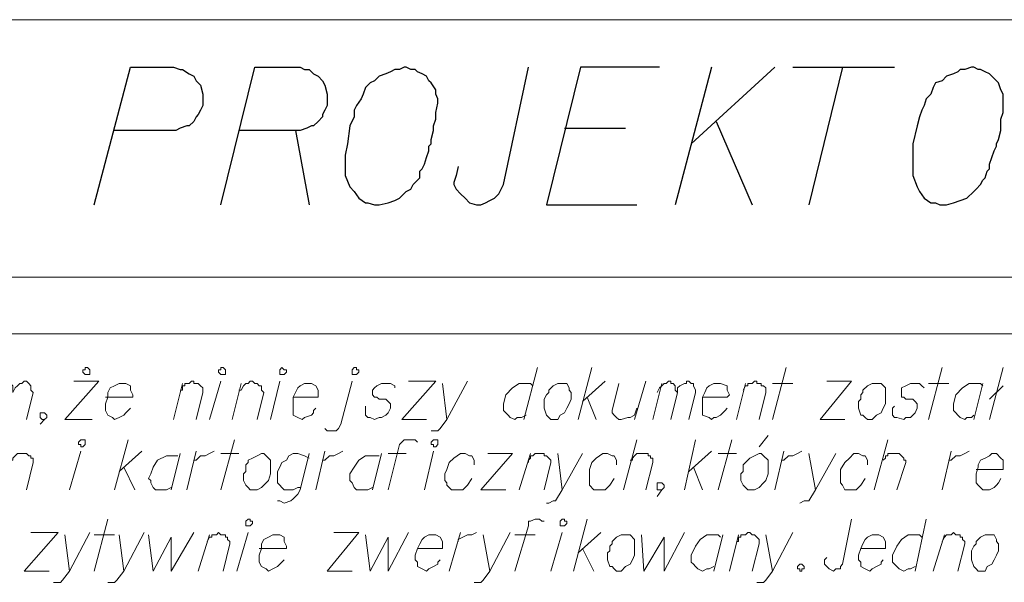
# Model space of a CAD drawing. Header units: metres. Extents: x 7431553 to 7432401, y 5544342 to 5544539.
# Tile 13 of 180: x 7432099 to 7432117, y 5544373 to 5544384. Entities that reach past the tile are written whole.
import ezdxf

# ---------------------------------------------------------------- set-up
doc = ezdxf.new("R2010")
doc.units = ezdxf.units.M
doc.header["$MEASUREMENT"] = 0
doc.layers.add('BG-PR90-PB-PZT-PZT01_2026_04_14$0$MAPA DCP', color=7, linetype='Continuous', lineweight=0)
doc.layers.add('PRIMETECH_XREF', color=7, linetype='Continuous', lineweight=5)

# ---------------------------------------------------------------- blocks, each defined once
blk = doc.blocks.new('BG-PR90-PB-PZT-PZT01_2026_04_14$0$Naddrwiną2025_v2klauzulap')
at = {"layer": 'BG-PR90-PB-PZT-PZT01_2026_04_14$0$MAPA DCP', "linetype": 'Continuous', "lineweight": 9, "transparency": 33554687}
for points in [[(7431778.338, 5544551.478), (7431778.338, 5544470.113)], [(7431783.164, 5544470.114), (7431783.164, 5544551.478)]]:
    blk.add_lwpolyline(points, dxfattribs=at)
at = {"layer": 'BG-PR90-PB-PZT-PZT01_2026_04_14$0$MAPA DCP', "color": 1, "linetype": 'Continuous', "lineweight": 9, "transparency": 33554687}
for points in [[(7431784.222, 5544504.911), (7431784.222, 5544532.936)], [(7431785.831, 5544531.37), (7431784.857, 5544531.624)], [(7431785.45, 5544531.37), (7431785.196, 5544531.624)], [(7431786.762, 5544531.116), (7431786.762, 5544531.624), (7431786.593, 5544531.624), (7431786.551, 5544531.581), (7431786.466, 5544531.497), (7431786.466, 5544531.412), (7431786.508, 5544531.37), (7431786.551, 5544531.285), (7431786.593, 5544531.2), (7431786.678, 5544531.158), (7431786.72, 5544531.158), (7431786.847, 5544531.116), (7431786.932, 5544531.116), (7431787.016, 5544531.116), (7431787.059, 5544531.158), (7431787.143, 5544531.243), (7431787.143, 5544531.285), (7431787.143, 5544531.37), (7431787.101, 5544531.454), (7431787.059, 5544531.497), (7431787.016, 5544531.539), (7431786.932, 5544531.581)], [(7431785.154, 5544531.243), (7431785.831, 5544531.073)], [(7431785.196, 5544531.243), (7431785.154, 5544531.2), (7431785.154, 5544530.989), (7431785.238, 5544530.862), (7431785.365, 5544530.735), (7431785.535, 5544530.692), (7431785.577, 5544530.692), (7431785.662, 5544530.692), (7431785.704, 5544530.735), (7431785.746, 5544530.777), (7431785.789, 5544530.819), (7431785.831, 5544530.904), (7431785.789, 5544530.946), (7431785.789, 5544531.031), (7431785.746, 5544531.073)], [(7431786.593, 5544530.608), (7431786.593, 5544530.65), (7431786.508, 5544530.735), (7431786.508, 5544530.819), (7431786.466, 5544530.904), (7431786.424, 5544530.989)], [(7431788.117, 5544530.481), (7431788.032, 5544530.523), (7431787.99, 5544530.565), (7431787.99, 5544530.65), (7431787.948, 5544530.692), (7431787.99, 5544530.735), (7431787.99, 5544530.777), (7431787.99, 5544530.819), (7431788.032, 5544530.819), (7431788.032, 5544530.862), (7431788.075, 5544530.862), (7431788.117, 5544530.904), (7431788.159, 5544530.904), (7431788.667, 5544530.777)], [(7431785.154, 5544530.227), (7431785.154, 5544530.608)], [(7431787.143, 5544530.481), (7431786.424, 5544530.65)], [(7431788.667, 5544530.311), (7431787.99, 5544530.523)], [(7431785.831, 5544530.227), (7431784.857, 5544530.481)], [(7431785.238, 5544530.142), (7431785.196, 5544530.1), (7431785.154, 5544530.057), (7431785.154, 5544529.888), (7431785.196, 5544529.803), (7431785.238, 5544529.719), (7431785.281, 5544529.719), (7431785.365, 5544529.719), (7431785.408, 5544529.719), (7431785.408, 5544529.761), (7431785.45, 5544529.803), (7431785.45, 5544529.846), (7431785.45, 5544529.93), (7431785.492, 5544529.973), (7431785.535, 5544530.015), (7431785.577, 5544530.015), (7431785.619, 5544530.015), (7431785.704, 5544529.973), (7431785.746, 5544529.93), (7431785.789, 5544529.888), (7431785.789, 5544529.803), (7431785.831, 5544529.761), (7431785.789, 5544529.634), (7431785.789, 5544529.592), (7431785.746, 5544529.549), (7431785.704, 5544529.549), (7431785.619, 5544529.549), (7431785.577, 5544529.592)], [(7431787.694, 5544530.184), (7431788.667, 5544529.973)], [(7431788.032, 5544530.1), (7431787.99, 5544530.057), (7431787.99, 5544529.846), (7431788.075, 5544529.719), (7431788.202, 5544529.634), (7431788.371, 5544529.549), (7431788.413, 5544529.549), (7431788.498, 5544529.549), (7431788.54, 5544529.592), (7431788.583, 5544529.634), (7431788.625, 5544529.676), (7431788.667, 5544529.761), (7431788.625, 5544529.846), (7431788.625, 5544529.888), (7431788.583, 5544529.973)], [(7431786.593, 5544529.38), (7431786.551, 5544529.422), (7431786.508, 5544529.422), (7431786.508, 5544529.465), (7431786.466, 5544529.465), (7431786.466, 5544529.507), (7431786.466, 5544529.549), (7431786.466, 5544529.592), (7431786.466, 5544529.634), (7431786.466, 5544529.676), (7431786.508, 5544529.719), (7431786.551, 5544529.761), (7431786.593, 5544529.761), (7431786.593, 5544529.803), (7431786.635, 5544529.803), (7431787.143, 5544529.634)], [(7431787.143, 5544529.211), (7431786.212, 5544529.465)], [(7431788.244, 5544528.957), (7431788.244, 5544529.422), (7431788.117, 5544529.422), (7431788.032, 5544529.38), (7431787.99, 5544529.295), (7431787.99, 5544529.211), (7431787.99, 5544529.168), (7431788.032, 5544529.084), (7431788.075, 5544529.041), (7431788.159, 5544528.999), (7431788.244, 5544528.957), (7431788.371, 5544528.914), (7431788.456, 5544528.914), (7431788.498, 5544528.957), (7431788.583, 5544528.957), (7431788.625, 5544529.041), (7431788.667, 5544529.126), (7431788.625, 5544529.168), (7431788.583, 5544529.253), (7431788.54, 5544529.338), (7431788.498, 5544529.338), (7431788.456, 5544529.38)], [(7431786.678, 5544529.084), (7431786.593, 5544529.084), (7431786.508, 5544529.041), (7431786.508, 5544528.999), (7431786.466, 5544528.914), (7431786.466, 5544528.83), (7431786.551, 5544528.745), (7431786.635, 5544528.66), (7431786.762, 5544528.576), (7431786.847, 5544528.576), (7431786.974, 5544528.576), (7431787.016, 5544528.576), (7431787.059, 5544528.618), (7431787.143, 5544528.66), (7431787.143, 5544528.745), (7431787.143, 5544528.83), (7431787.143, 5544528.872), (7431787.059, 5544528.957), (7431786.932, 5544529.041)], [(7431785.111, 5544528.322), (7431785.111, 5544528.787), (7431785.831, 5544528.195), (7431785.831, 5544528.66)], [(7431788.413, 5544528.322), (7431788.456, 5544528.279), (7431788.54, 5544528.279), (7431788.583, 5544528.322), (7431788.625, 5544528.364), (7431788.667, 5544528.449), (7431788.625, 5544528.491), (7431788.625, 5544528.533), (7431788.625, 5544528.576), (7431788.583, 5544528.576), (7431788.54, 5544528.618), (7431787.694, 5544528.787)], [(7431786.466, 5544528.491), (7431787.143, 5544528.11), (7431787.355, 5544527.983), (7431787.355, 5544527.898), (7431787.397, 5544527.814)], [(7431786.466, 5544527.983), (7431787.143, 5544528.11)], [(7431786.593, 5544527.475), (7431786.593, 5544527.517), (7431786.508, 5544527.602), (7431786.508, 5544527.687), (7431786.466, 5544527.771), (7431786.424, 5544527.856)], [(7431785.831, 5544527.306), (7431784.857, 5544527.56)], [(7431785.154, 5544527.306), (7431785.154, 5544527.687)], [(7431787.948, 5544527.687), (7431788.667, 5544527.306), (7431788.837, 5544527.179), (7431788.879, 5544527.136), (7431788.879, 5544527.094), (7431788.879, 5544527.009)], [(7431787.143, 5544527.348), (7431786.424, 5544527.517)], [(7431785.281, 5544526.755), (7431785.196, 5544526.798), (7431785.196, 5544526.84), (7431785.154, 5544526.84), (7431785.154, 5544526.882), (7431785.154, 5544526.925), (7431785.111, 5544526.967), (7431785.111, 5544527.009), (7431785.154, 5544527.009), (7431785.154, 5544527.052), (7431785.154, 5544527.094), (7431785.196, 5544527.094), (7431785.196, 5544527.136), (7431785.238, 5544527.179), (7431785.281, 5544527.179), (7431785.323, 5544527.179), (7431785.831, 5544527.052)], [(7431786.127, 5544527.221), (7431786.339, 5544527.052)], [(7431787.99, 5544527.179), (7431788.667, 5544527.306)], [(7431788.117, 5544526.628), (7431788.117, 5544526.671), (7431788.032, 5544526.671), (7431788.032, 5544526.713), (7431787.99, 5544526.713), (7431787.99, 5544526.755), (7431787.99, 5544526.798), (7431787.948, 5544526.84), (7431787.948, 5544526.882), (7431787.99, 5544526.925), (7431787.99, 5544526.967), (7431788.032, 5544527.009), (7431788.075, 5544527.052), (7431788.117, 5544527.052), (7431788.159, 5544527.052), (7431788.667, 5544526.925)], [(7431785.831, 5544526.628), (7431785.154, 5544526.798)], [(7431786.466, 5544526.29), (7431786.466, 5544526.628)], [(7431788.667, 5544526.501), (7431787.99, 5544526.671)], [(7431785.408, 5544525.993), (7431785.408, 5544526.459), (7431785.365, 5544526.501), (7431785.281, 5544526.459), (7431785.196, 5544526.459), (7431785.154, 5544526.332), (7431785.154, 5544526.29), (7431785.154, 5544526.205), (7431785.196, 5544526.12), (7431785.238, 5544526.078), (7431785.323, 5544526.036), (7431785.408, 5544525.993), (7431785.535, 5544525.993), (7431785.619, 5544525.993), (7431785.662, 5544525.993), (7431785.746, 5544525.993), (7431785.789, 5544526.12), (7431785.831, 5544526.163), (7431785.789, 5544526.205), (7431785.789, 5544526.247), (7431785.746, 5544526.332), (7431785.704, 5544526.374), (7431785.662, 5544526.417), (7431785.619, 5544526.459)], [(7431787.143, 5544526.29), (7431786.212, 5544526.544)], [(7431787.99, 5544526.374), (7431788.667, 5544526.205)], [(7431788.032, 5544526.332), (7431787.99, 5544526.29), (7431787.99, 5544526.078), (7431788.075, 5544525.951), (7431788.202, 5544525.866), (7431788.371, 5544525.782), (7431788.413, 5544525.782), (7431788.498, 5544525.782), (7431788.54, 5544525.824), (7431788.583, 5544525.866), (7431788.625, 5544525.909), (7431788.667, 5544525.993), (7431788.625, 5544526.078), (7431788.625, 5544526.12), (7431788.583, 5544526.205)], [(7431786.805, 5544525.739), (7431786.424, 5544526.163)], [(7431786.72, 5544525.824), (7431787.143, 5544525.993)], [(7431785.323, 5544525.147), (7431785.238, 5544525.189), (7431785.196, 5544525.231), (7431785.154, 5544525.274), (7431785.154, 5544525.316), (7431785.111, 5544525.358), (7431785.111, 5544525.401), (7431785.154, 5544525.401), (7431785.154, 5544525.443), (7431785.196, 5544525.485), (7431785.281, 5544525.485), (7431785.323, 5544525.528), (7431785.238, 5544525.528), (7431785.196, 5544525.57), (7431785.154, 5544525.655), (7431785.154, 5544525.697), (7431785.111, 5544525.697), (7431785.111, 5544525.739), (7431785.154, 5544525.782), (7431785.154, 5544525.824), (7431785.196, 5544525.824), (7431785.281, 5544525.866), (7431785.323, 5544525.866), (7431785.831, 5544525.739)], [(7431787.143, 5544525.655), (7431786.212, 5544525.866)], [(7431785.831, 5544525.401), (7431785.323, 5544525.528)], [(7431787.99, 5544524.85), (7431788.667, 5544524.893), (7431788.032, 5544525.274), (7431788.667, 5544525.274), (7431787.948, 5544525.655)], [(7431785.831, 5544525.062), (7431785.154, 5544525.231)], [(7431787.143, 5544525.231), (7431787.143, 5544525.147), (7431787.016, 5544525.147), (7431787.016, 5544525.231), (7431787.059, 5544525.274), (7431787.101, 5544525.274), (7431787.143, 5544525.231), (7431787.27, 5544525.147)], [(7431786.593, 5544524.639), (7431786.593, 5544524.681), (7431786.551, 5544524.681), (7431786.508, 5544524.723), (7431786.466, 5544524.766), (7431786.466, 5544524.808), (7431786.466, 5544524.893), (7431786.466, 5544524.935), (7431786.466, 5544524.977), (7431786.508, 5544524.977), (7431786.508, 5544525.02), (7431786.551, 5544525.02), (7431786.551, 5544525.062), (7431786.593, 5544525.062), (7431786.635, 5544525.062), (7431787.143, 5544524.935)], [(7431785.831, 5544524.723), (7431785.111, 5544524.935)], [(7431785.154, 5544524.427), (7431785.662, 5544524.3), (7431785.704, 5544524.3), (7431785.746, 5544524.342), (7431785.789, 5544524.385), (7431785.831, 5544524.427), (7431785.831, 5544524.469), (7431785.789, 5544524.596), (7431785.789, 5544524.639), (7431785.746, 5544524.723), (7431785.619, 5544524.766)], [(7431787.143, 5544524.512), (7431786.212, 5544524.766)], [(7431786.678, 5544524.385), (7431786.593, 5544524.385), (7431786.508, 5544524.342), (7431786.508, 5544524.3), (7431786.466, 5544524.215), (7431786.466, 5544524.131), (7431786.551, 5544524.004), (7431786.635, 5544523.919), (7431786.762, 5544523.877), (7431786.847, 5544523.877), (7431786.974, 5544523.877), (7431787.016, 5544523.877), (7431787.059, 5544523.877), (7431787.143, 5544523.961), (7431787.143, 5544524.046), (7431787.143, 5544524.131), (7431787.143, 5544524.173), (7431787.059, 5544524.258), (7431786.932, 5544524.342)], [(7431785.492, 5544523.75), (7431785.111, 5544524.173)], [(7431788.329, 5544523.665), (7431787.948, 5544524.088)], [(7431785.831, 5544523.665), (7431784.857, 5544523.919)], [(7431785.408, 5544523.834), (7431785.831, 5544524.004)], [(7431788.244, 5544523.75), (7431788.667, 5544523.961)], [(7431786.466, 5544523.75), (7431787.143, 5544523.369), (7431787.355, 5544523.242), (7431787.355, 5544523.199), (7431787.397, 5544523.115), (7431787.397, 5544523.072)], [(7431788.667, 5544523.58), (7431787.694, 5544523.834)], [(7431786.466, 5544523.284), (7431787.143, 5544523.369)], [(7431788.667, 5544523.157), (7431787.948, 5544523.369)], [(7431786.635, 5544522.734), (7431786.593, 5544522.734), (7431786.551, 5544522.776), (7431786.508, 5544522.776), (7431786.508, 5544522.818), (7431786.466, 5544522.861), (7431786.466, 5544522.903), (7431786.466, 5544522.945), (7431786.466, 5544522.988), (7431786.466, 5544523.03), (7431786.508, 5544523.03), (7431786.508, 5544523.072), (7431786.551, 5544523.115), (7431786.593, 5544523.157), (7431786.635, 5544523.157), (7431787.143, 5544523.03)], [(7431787.736, 5544523.03), (7431787.736, 5544522.988), (7431787.694, 5544522.945), (7431787.694, 5544522.861), (7431787.736, 5544522.776), (7431787.736, 5544522.734), (7431787.821, 5544522.734), (7431788.667, 5544522.48)], [(7431784.857, 5544522.903), (7431785.831, 5544522.649)], [(7431785.196, 5544522.818), (7431785.154, 5544522.776), (7431785.154, 5544522.564), (7431785.238, 5544522.437), (7431785.365, 5544522.31), (7431785.535, 5544522.268), (7431785.577, 5544522.268), (7431785.662, 5544522.268), (7431785.704, 5544522.31), (7431785.746, 5544522.353), (7431785.789, 5544522.395), (7431785.831, 5544522.48), (7431785.789, 5544522.522), (7431785.789, 5544522.607), (7431785.746, 5544522.691)], [(7431787.143, 5544522.564), (7431786.466, 5544522.776)], [(7431787.99, 5544522.48), (7431787.99, 5544522.861)], [(7431786.466, 5544521.972), (7431786.466, 5544522.437), (7431787.143, 5544521.845), (7431787.143, 5544522.31)], [(7431787.948, 5544522.395), (7431788.667, 5544522.014), (7431788.837, 5544521.887), (7431788.879, 5544521.845), (7431788.879, 5544521.802), (7431788.879, 5544521.76), (7431788.879, 5544521.718)], [(7431787.99, 5544521.887), (7431788.667, 5544522.014)], [(7431786.678, 5544521.718), (7431786.593, 5544521.718), (7431786.508, 5544521.675), (7431786.508, 5544521.633), (7431786.466, 5544521.548), (7431786.466, 5544521.464), (7431786.551, 5544521.337), (7431786.635, 5544521.252), (7431786.762, 5544521.21), (7431786.847, 5544521.167), (7431786.974, 5544521.167), (7431787.016, 5544521.21), (7431787.059, 5544521.21), (7431787.143, 5544521.294), (7431787.143, 5544521.379), (7431787.143, 5544521.464), (7431787.143, 5544521.506), (7431787.059, 5544521.591), (7431786.932, 5544521.675)], [(7431788.117, 5544521.421), (7431788.075, 5544521.421), (7431788.032, 5544521.506), (7431787.99, 5544521.591), (7431787.99, 5544521.675), (7431787.948, 5544521.76)], [(7431785.111, 5544521.591), (7431785.831, 5544521.21), (7431786, 5544521.083), (7431786.043, 5544521.04), (7431786.043, 5544520.956), (7431786.043, 5544520.913)], [(7431788.667, 5544521.252), (7431787.948, 5544521.464)], [(7431785.154, 5544521.125), (7431785.831, 5544521.21)], [(7431788.244, 5544520.659), (7431788.244, 5544521.125), (7431788.117, 5544521.125), (7431788.032, 5544521.083), (7431787.99, 5544520.998), (7431787.99, 5544520.913), (7431787.99, 5544520.871), (7431788.032, 5544520.786), (7431788.075, 5544520.744), (7431788.159, 5544520.702), (7431788.244, 5544520.659), (7431788.371, 5544520.617), (7431788.456, 5544520.617), (7431788.498, 5544520.659), (7431788.583, 5544520.659), (7431788.625, 5544520.744), (7431788.667, 5544520.829), (7431788.625, 5544520.871), (7431788.583, 5544520.956), (7431788.54, 5544521.04), (7431788.498, 5544521.04), (7431788.456, 5544521.083)], [(7431785.111, 5544520.49), (7431785.111, 5544520.998), (7431785.831, 5544520.363), (7431785.831, 5544520.829)], [(7431787.143, 5544520.786), (7431786.424, 5544520.956)], [(7431786.254, 5544520.659), (7431786.212, 5544520.617), (7431786.212, 5544520.405), (7431786.254, 5544520.363), (7431786.297, 5544520.321), (7431787.143, 5544520.109)], [(7431786.466, 5544520.109), (7431786.466, 5544520.448)], [(7431787.99, 5544519.686), (7431788.667, 5544519.77), (7431788.032, 5544520.109), (7431788.667, 5544520.109), (7431787.948, 5544520.49)], [(7431785.238, 5544520.236), (7431785.196, 5544520.236), (7431785.154, 5544520.151), (7431785.154, 5544519.982), (7431785.196, 5544519.897), (7431785.238, 5544519.855), (7431785.281, 5544519.813), (7431785.365, 5544519.813), (7431785.408, 5544519.855), (7431785.408, 5544519.897), (7431785.45, 5544519.94), (7431785.45, 5544519.982), (7431785.45, 5544520.067), (7431785.492, 5544520.109), (7431785.535, 5544520.151), (7431785.577, 5544520.151), (7431785.619, 5544520.151), (7431785.704, 5544520.109), (7431785.746, 5544520.067), (7431785.789, 5544519.982), (7431785.789, 5544519.94), (7431785.831, 5544519.855), (7431785.789, 5544519.77), (7431785.789, 5544519.728), (7431785.746, 5544519.686), (7431785.704, 5544519.686), (7431785.619, 5544519.686), (7431785.577, 5544519.686)], [(7431786.466, 5544519.982), (7431787.143, 5544519.813)], [(7431786.508, 5544519.94), (7431786.508, 5544519.686), (7431786.593, 5544519.559), (7431786.72, 5544519.474), (7431786.847, 5544519.389), (7431786.932, 5544519.389), (7431786.974, 5544519.389), (7431787.016, 5544519.432), (7431787.101, 5544519.474), (7431787.143, 5544519.516), (7431787.143, 5544519.601), (7431787.143, 5544519.686), (7431787.143, 5544519.728), (7431787.101, 5544519.813)], [(7431787.948, 5544519.093), (7431787.948, 5544519.559), (7431788.667, 5544518.966), (7431788.667, 5544519.432)], [(7431786, 5544518.924), (7431786.043, 5544518.966), (7431786.043, 5544519.135), (7431786, 5544519.178), (7431785.916, 5544519.22), (7431785.111, 5544519.432)], [(7431786.593, 5544518.881), (7431786.593, 5544518.924), (7431786.508, 5544519.008), (7431786.508, 5544519.093), (7431786.466, 5544519.178), (7431786.424, 5544519.262)], [(7431787.143, 5544518.754), (7431786.424, 5544518.924)], [(7431785.408, 5544518.331), (7431785.408, 5544518.797), (7431785.281, 5544518.797), (7431785.196, 5544518.754), (7431785.154, 5544518.67), (7431785.154, 5544518.627), (7431785.154, 5544518.543), (7431785.196, 5544518.458), (7431785.238, 5544518.416), (7431785.323, 5544518.373), (7431785.408, 5544518.331), (7431785.535, 5544518.331), (7431785.619, 5544518.331), (7431785.662, 5544518.331), (7431785.746, 5544518.331), (7431785.789, 5544518.416), (7431785.831, 5544518.5), (7431785.789, 5544518.543), (7431785.746, 5544518.67), (7431785.704, 5544518.712), (7431785.662, 5544518.712), (7431785.619, 5544518.754)], [(7431787.101, 5544518.458), (7431787.101, 5544518.416), (7431787.143, 5544518.331), (7431787.143, 5544518.162), (7431787.101, 5544518.119), (7431787.059, 5544518.077), (7431787.016, 5544518.035), (7431786.932, 5544518.035), (7431786.847, 5544518.035), (7431786.805, 5544518.035), (7431786.72, 5544518.077), (7431786.635, 5544518.119), (7431786.593, 5544518.204), (7431786.508, 5544518.246), (7431786.466, 5544518.331), (7431786.466, 5544518.416), (7431786.508, 5544518.543), (7431786.551, 5544518.627)], [(7431786.466, 5544518.627), (7431787.143, 5544518.458), (7431787.228, 5544518.416), (7431787.27, 5544518.373), (7431787.313, 5544518.331), (7431787.355, 5544518.289), (7431787.397, 5544518.162), (7431787.355, 5544518.077), (7431787.355, 5544518.035)], [(7431788.244, 5544517.696), (7431788.244, 5544518.204), (7431788.202, 5544518.204), (7431788.117, 5544518.162), (7431788.032, 5544518.162), (7431787.99, 5544518.077), (7431787.99, 5544517.992), (7431787.99, 5544517.95), (7431788.032, 5544517.865), (7431788.075, 5544517.781), (7431788.159, 5544517.738), (7431788.244, 5544517.738), (7431788.371, 5544517.696), (7431788.456, 5544517.696), (7431788.498, 5544517.696), (7431788.583, 5544517.738), (7431788.625, 5544517.823), (7431788.667, 5544517.865), (7431788.625, 5544517.95), (7431788.583, 5544518.035), (7431788.54, 5544518.077), (7431788.498, 5544518.119), (7431788.456, 5544518.162)], [(7431785.831, 5544517.908), (7431785.111, 5544518.077)], [(7431785.281, 5544517.315), (7431785.281, 5544517.357), (7431785.196, 5544517.4), (7431785.154, 5544517.442), (7431785.154, 5544517.484), (7431785.111, 5544517.527), (7431785.111, 5544517.569), (7431785.154, 5544517.611), (7431785.154, 5544517.654), (7431785.196, 5544517.696), (7431785.196, 5544517.738), (7431785.238, 5544517.738), (7431785.281, 5544517.738), (7431785.323, 5544517.781), (7431785.831, 5544517.654)], [(7431788.667, 5544517.273), (7431787.948, 5544517.484)], [(7431785.831, 5544517.188), (7431785.154, 5544517.357)], [(7431787.143, 5544516.976), (7431786.212, 5544517.23)], [(7431786.466, 5544516.976), (7431786.466, 5544517.315)], [(7431788.117, 5544516.722), (7431788.032, 5544516.765), (7431788.032, 5544516.807), (7431787.99, 5544516.807), (7431787.99, 5544516.849), (7431787.99, 5544516.892), (7431787.948, 5544516.934), (7431787.99, 5544516.976), (7431787.99, 5544517.019), (7431787.99, 5544517.061), (7431788.032, 5544517.061), (7431788.032, 5544517.103), (7431788.075, 5544517.103), (7431788.117, 5544517.146), (7431788.159, 5544517.146), (7431788.667, 5544517.019)], [(7431785.831, 5544516.765), (7431785.111, 5544516.976)], [(7431786.593, 5544516.468), (7431786.593, 5544516.511), (7431786.508, 5544516.595), (7431786.508, 5544516.68), (7431786.466, 5544516.765), (7431786.424, 5544516.849)], [(7431788.667, 5544516.553), (7431787.99, 5544516.765)], [(7431785.281, 5544516.214), (7431785.281, 5544516.257), (7431785.196, 5544516.257), (7431785.196, 5544516.299), (7431785.154, 5544516.299), (7431785.154, 5544516.341), (7431785.154, 5544516.384), (7431785.111, 5544516.426), (7431785.111, 5544516.468), (7431785.154, 5544516.468), (7431785.154, 5544516.511), (7431785.154, 5544516.553), (7431785.196, 5544516.595), (7431785.238, 5544516.638), (7431785.281, 5544516.638), (7431785.323, 5544516.638), (7431785.831, 5544516.511)], [(7431787.143, 5544516.341), (7431786.424, 5544516.511)], [(7431787.99, 5544515.622), (7431788.667, 5544515.706), (7431788.032, 5544516.045), (7431788.667, 5544516.045), (7431787.948, 5544516.468)], [(7431785.831, 5544516.087), (7431785.154, 5544516.257)], [(7431786.466, 5544516.214), (7431787.143, 5544516.045)], [(7431786.508, 5544516.172), (7431786.508, 5544515.96), (7431786.593, 5544515.791), (7431786.72, 5544515.706), (7431786.847, 5544515.664), (7431786.932, 5544515.622), (7431786.974, 5544515.664), (7431787.016, 5544515.664), (7431787.101, 5544515.706), (7431787.143, 5544515.749), (7431787.143, 5544515.833), (7431787.143, 5544515.918), (7431787.143, 5544515.96), (7431787.101, 5544516.045)], [(7431786.805, 5544515.071), (7431786.424, 5544515.495)], [(7431787.948, 5544515.537), (7431788.667, 5544515.156), (7431788.837, 5544515.029), (7431788.879, 5544514.987), (7431788.879, 5544514.902), (7431788.879, 5544514.86)], [(7431785.408, 5544514.817), (7431785.408, 5544515.325), (7431785.365, 5544515.325), (7431785.281, 5544515.283), (7431785.196, 5544515.283), (7431785.154, 5544515.198), (7431785.154, 5544515.114), (7431785.154, 5544515.071), (7431785.196, 5544514.987), (7431785.238, 5544514.902), (7431785.323, 5544514.86), (7431785.408, 5544514.86), (7431785.535, 5544514.817), (7431785.619, 5544514.817), (7431785.662, 5544514.817), (7431785.746, 5544514.86), (7431785.789, 5544514.944), (7431785.831, 5544514.987), (7431785.789, 5544515.071), (7431785.746, 5544515.156), (7431785.704, 5544515.198), (7431785.662, 5544515.241), (7431785.619, 5544515.283)], [(7431787.143, 5544514.987), (7431786.212, 5544515.241)], [(7431786.72, 5544515.156), (7431787.143, 5544515.368)], [(7431787.99, 5544515.071), (7431788.667, 5544515.156)], [(7431788.667, 5544514.606), (7431787.694, 5544514.86)], [(7431787.99, 5544514.606), (7431787.99, 5544514.987)], [(7431785.111, 5544514.225), (7431785.111, 5544514.69), (7431785.831, 5544514.055), (7431785.831, 5544514.563)], [(7431787.948, 5544514.521), (7431788.667, 5544514.14), (7431788.837, 5544514.013), (7431788.879, 5544513.971), (7431788.879, 5544513.886), (7431788.879, 5544513.844)], [(7431787.143, 5544514.14), (7431786.424, 5544514.352)], [(7431787.99, 5544514.055), (7431788.667, 5544514.14)], [(7431787.948, 5544513.42), (7431787.948, 5544513.928), (7431788.667, 5544513.293), (7431788.667, 5544513.759)], [(7431785.831, 5544513.674), (7431785.831, 5544513.632), (7431785.789, 5544513.59), (7431785.704, 5544513.59), (7431785.704, 5544513.632), (7431785.704, 5544513.674), (7431785.746, 5544513.717), (7431785.789, 5544513.717), (7431785.831, 5544513.674), (7431785.916, 5544513.59)], [(7431785.323, 5544512.743), (7431785.238, 5544512.785), (7431785.196, 5544512.828), (7431785.154, 5544512.87), (7431785.154, 5544512.912), (7431785.111, 5544512.955), (7431785.111, 5544512.997), (7431785.154, 5544512.997), (7431785.154, 5544513.039), (7431785.196, 5544513.082), (7431785.281, 5544513.082), (7431785.323, 5544513.082), (7431785.238, 5544513.124), (7431785.196, 5544513.166), (7431785.154, 5544513.209), (7431785.154, 5544513.251), (7431785.111, 5544513.293), (7431785.111, 5544513.336), (7431785.154, 5544513.378), (7431785.196, 5544513.42), (7431785.281, 5544513.42), (7431785.323, 5544513.463), (7431785.831, 5544513.336)], [(7431786.593, 5544513.039), (7431786.593, 5544513.082), (7431786.551, 5544513.082), (7431786.508, 5544513.124), (7431786.466, 5544513.166), (7431786.466, 5544513.209), (7431786.466, 5544513.293), (7431786.466, 5544513.336), (7431786.508, 5544513.378), (7431786.508, 5544513.42), (7431786.551, 5544513.42), (7431786.551, 5544513.463), (7431786.593, 5544513.463), (7431786.635, 5544513.463), (7431787.143, 5544513.336)]]:
    blk.add_lwpolyline(points, dxfattribs=at)
at = {"layer": 'BG-PR90-PB-PZT-PZT01_2026_04_14$0$MAPA DCP', "linetype": 'Continuous', "lineweight": 25, "transparency": 33554687}
for points in [[(7431779.227, 5544531.073), (7431779.227, 5544531.031), (7431779.269, 5544530.904), (7431779.269, 5544530.819), (7431779.312, 5544530.777), (7431779.354, 5544530.692), (7431779.396, 5544530.565), (7431779.481, 5544530.481), (7431779.523, 5544530.354), (7431779.608, 5544530.311), (7431779.735, 5544530.269), (7431779.82, 5544530.184), (7431779.947, 5544530.142), (7431780.031, 5544530.1), (7431780.158, 5544530.057), (7431780.328, 5544530.015), (7431780.666, 5544529.93), (7431780.878, 5544529.93), (7431781.132, 5544529.93), (7431781.259, 5544529.93), (7431781.471, 5544530.015), (7431781.555, 5544530.057), (7431781.682, 5544530.142), (7431781.767, 5544530.269), (7431781.767, 5544530.354), (7431781.809, 5544530.438), (7431781.809, 5544530.565), (7431781.767, 5544530.692), (7431781.725, 5544530.819), (7431781.682, 5544530.946), (7431781.555, 5544531.073), (7431781.513, 5544531.116), (7431781.428, 5544531.2), (7431781.344, 5544531.243), (7431781.301, 5544531.285), (7431781.174, 5544531.327), (7431781.132, 5544531.37), (7431781.047, 5544531.37), (7431780.92, 5544531.412), (7431780.793, 5544531.454), (7431780.709, 5544531.497), (7431780.666, 5544531.497), (7431780.582, 5544531.539), (7431780.412, 5544531.581), (7431780.328, 5544531.581), (7431780.201, 5544531.581), (7431780.074, 5544531.624), (7431779.904, 5544531.624), (7431779.82, 5544531.624), (7431779.735, 5544531.624), (7431779.65, 5544531.581), (7431779.523, 5544531.539), (7431779.481, 5544531.497), (7431779.396, 5544531.412), (7431779.354, 5544531.37), (7431779.312, 5544531.285), (7431779.269, 5544531.2), (7431779.269, 5544531.158)], [(7431779.227, 5544520.448), (7431779.227, 5544520.405), (7431779.269, 5544520.321), (7431779.269, 5544520.236), (7431779.312, 5544520.151), (7431779.354, 5544520.067), (7431779.396, 5544519.94), (7431779.481, 5544519.855), (7431779.523, 5544519.77), (7431779.608, 5544519.686), (7431779.735, 5544519.643), (7431779.82, 5544519.601), (7431779.947, 5544519.516), (7431780.031, 5544519.474), (7431780.158, 5544519.474), (7431780.328, 5544519.389), (7431780.666, 5544519.347), (7431780.878, 5544519.305), (7431781.132, 5544519.305), (7431781.259, 5544519.305), (7431781.471, 5544519.389), (7431781.555, 5544519.474), (7431781.682, 5544519.559), (7431781.767, 5544519.686), (7431781.767, 5544519.728), (7431781.809, 5544519.855), (7431781.809, 5544519.94), (7431781.767, 5544520.109), (7431781.725, 5544520.236), (7431781.682, 5544520.321), (7431781.555, 5544520.448), (7431781.513, 5544520.532), (7431781.428, 5544520.575), (7431781.344, 5544520.659), (7431781.301, 5544520.702), (7431781.174, 5544520.702), (7431781.132, 5544520.744), (7431781.047, 5544520.786), (7431780.92, 5544520.829), (7431780.793, 5544520.871), (7431780.709, 5544520.871), (7431780.666, 5544520.913), (7431780.582, 5544520.913), (7431780.412, 5544520.956), (7431780.328, 5544520.956), (7431780.201, 5544520.998), (7431780.074, 5544520.998), (7431779.904, 5544521.04), (7431779.82, 5544521.04), (7431779.735, 5544520.998), (7431779.65, 5544520.998), (7431779.523, 5544520.913), (7431779.481, 5544520.871), (7431779.396, 5544520.829), (7431779.354, 5544520.744), (7431779.312, 5544520.659), (7431779.269, 5544520.617), (7431779.269, 5544520.532)]]:
    blk.add_lwpolyline(points, close=True, dxfattribs=at)
at = {"layer": 'BG-PR90-PB-PZT-PZT01_2026_04_14$0$MAPA DCP', "color": 1, "linetype": 'Continuous', "lineweight": 9, "transparency": 33554687}
for points in [[(7431787.99, 5544531.327), (7431787.99, 5544531.454), (7431788.075, 5544531.497), (7431788.117, 5544531.497), (7431788.159, 5544531.539), (7431788.202, 5544531.539), (7431788.286, 5544531.539), (7431788.371, 5544531.497), (7431788.456, 5544531.454), (7431788.54, 5544531.412), (7431788.583, 5544531.327), (7431788.667, 5544531.285), (7431788.667, 5544531.158), (7431788.625, 5544531.116), (7431788.583, 5544531.073), (7431788.456, 5544531.031), (7431788.329, 5544531.031), (7431788.286, 5544531.031), (7431788.202, 5544531.073), (7431788.159, 5544531.116), (7431788.117, 5544531.116), (7431788.032, 5544531.2), (7431787.99, 5544531.285)], [(7431785.154, 5544529.253), (7431785.154, 5544529.338), (7431785.238, 5544529.422), (7431785.535, 5544529.422), (7431785.619, 5544529.38), (7431785.704, 5544529.338), (7431785.746, 5544529.253), (7431785.831, 5544529.168), (7431785.831, 5544529.084), (7431785.789, 5544529.041), (7431785.746, 5544528.999), (7431785.746, 5544528.957), (7431785.619, 5544528.914), (7431785.492, 5544528.914), (7431785.45, 5544528.957), (7431785.365, 5544528.957), (7431785.323, 5544528.999), (7431785.281, 5544528.999), (7431785.196, 5544529.084), (7431785.154, 5544529.168)], [(7431788.54, 5544527.814), (7431788.54, 5544527.856), (7431788.583, 5544527.898), (7431788.625, 5544527.898), (7431788.625, 5544527.856), (7431788.667, 5544527.856), (7431788.667, 5544527.814), (7431788.625, 5544527.814), (7431788.625, 5544527.771), (7431788.583, 5544527.771)], [(7431786.466, 5544527.052), (7431786.466, 5544527.094), (7431786.508, 5544527.136), (7431786.593, 5544527.221), (7431786.635, 5544527.221), (7431786.678, 5544527.221), (7431786.805, 5544527.221), (7431786.847, 5544527.221), (7431786.974, 5544527.179), (7431787.016, 5544527.136), (7431787.101, 5544527.052), (7431787.143, 5544526.967), (7431787.143, 5544526.882), (7431787.143, 5544526.84), (7431787.101, 5544526.798), (7431787.059, 5544526.755), (7431786.974, 5544526.713), (7431786.847, 5544526.713), (7431786.805, 5544526.755), (7431786.678, 5544526.755), (7431786.635, 5544526.798), (7431786.593, 5544526.84), (7431786.551, 5544526.882), (7431786.508, 5544526.967)], [(7431787.99, 5544524.554), (7431787.99, 5544524.639), (7431788.075, 5544524.723), (7431788.371, 5544524.723), (7431788.456, 5544524.681), (7431788.54, 5544524.639), (7431788.583, 5544524.554), (7431788.667, 5544524.469), (7431788.667, 5544524.385), (7431788.625, 5544524.342), (7431788.583, 5544524.3), (7431788.583, 5544524.258), (7431788.456, 5544524.215), (7431788.329, 5544524.215), (7431788.286, 5544524.258), (7431788.202, 5544524.258), (7431788.159, 5544524.3), (7431788.117, 5544524.3), (7431788.032, 5544524.385), (7431787.99, 5544524.469)], [(7431785.154, 5544523.326), (7431785.154, 5544523.453), (7431785.238, 5544523.496), (7431785.281, 5544523.496), (7431785.323, 5544523.538), (7431785.365, 5544523.538), (7431785.45, 5544523.538), (7431785.535, 5544523.496), (7431785.619, 5544523.453), (7431785.704, 5544523.411), (7431785.746, 5544523.326), (7431785.831, 5544523.284), (7431785.831, 5544523.157), (7431785.789, 5544523.115), (7431785.746, 5544523.072), (7431785.619, 5544523.03), (7431785.492, 5544523.03), (7431785.45, 5544523.03), (7431785.365, 5544523.072), (7431785.323, 5544523.115), (7431785.281, 5544523.115), (7431785.196, 5544523.199), (7431785.154, 5544523.284)], [(7431787.694, 5544523.369), (7431787.694, 5544523.411), (7431787.736, 5544523.411), (7431787.736, 5544523.453), (7431787.778, 5544523.453), (7431787.821, 5544523.411), (7431787.821, 5544523.369), (7431787.821, 5544523.326), (7431787.778, 5544523.326), (7431787.736, 5544523.326)], [(7431786.212, 5544520.956), (7431786.212, 5544521.04), (7431786.297, 5544521.04), (7431786.339, 5544520.998), (7431786.339, 5544520.956), (7431786.297, 5544520.956), (7431786.297, 5544520.913), (7431786.254, 5544520.913)], [(7431784.857, 5544519.474), (7431784.857, 5544519.516), (7431784.9, 5544519.516), (7431784.9, 5544519.559), (7431784.942, 5544519.559), (7431784.984, 5544519.516), (7431784.984, 5544519.474), (7431784.984, 5544519.432), (7431784.942, 5544519.432), (7431784.9, 5544519.432)], [(7431784.857, 5544518.119), (7431784.9, 5544518.162), (7431784.9, 5544518.204), (7431784.942, 5544518.204), (7431784.984, 5544518.162), (7431784.984, 5544518.119), (7431784.984, 5544518.077), (7431784.942, 5544518.077), (7431784.9, 5544518.077)], [(7431786.466, 5544517.738), (7431786.466, 5544517.781), (7431786.508, 5544517.823), (7431786.593, 5544517.908), (7431786.635, 5544517.908), (7431786.678, 5544517.908), (7431786.805, 5544517.908), (7431786.847, 5544517.908), (7431786.974, 5544517.865), (7431787.016, 5544517.823), (7431787.101, 5544517.738), (7431787.143, 5544517.654), (7431787.143, 5544517.569), (7431787.143, 5544517.527), (7431787.101, 5544517.484), (7431787.059, 5544517.442), (7431786.974, 5544517.4), (7431786.847, 5544517.4), (7431786.805, 5544517.442), (7431786.678, 5544517.442), (7431786.635, 5544517.484), (7431786.593, 5544517.484), (7431786.551, 5544517.569), (7431786.508, 5544517.654)], [(7431787.694, 5544517.484), (7431787.694, 5544517.527), (7431787.736, 5544517.527), (7431787.736, 5544517.569), (7431787.778, 5544517.569), (7431787.821, 5544517.527), (7431787.821, 5544517.484), (7431787.821, 5544517.442), (7431787.778, 5544517.442), (7431787.736, 5544517.442)], [(7431784.857, 5544516.976), (7431784.857, 5544517.019), (7431784.9, 5544517.061), (7431784.984, 5544517.061), (7431784.984, 5544517.019), (7431784.984, 5544516.976), (7431784.942, 5544516.934), (7431784.9, 5544516.934), (7431784.9, 5544516.976)], [(7431784.857, 5544514.436), (7431784.857, 5544514.479), (7431784.9, 5544514.521), (7431784.984, 5544514.521), (7431784.984, 5544514.479), (7431784.984, 5544514.436), (7431784.942, 5544514.394), (7431784.9, 5544514.394), (7431784.9, 5544514.436)], [(7431786.212, 5544514.352), (7431786.212, 5544514.436), (7431786.297, 5544514.436), (7431786.339, 5544514.394), (7431786.339, 5544514.352), (7431786.297, 5544514.352), (7431786.297, 5544514.309), (7431786.254, 5544514.309)]]:
    blk.add_lwpolyline(points, close=True, dxfattribs=at)
at = {"layer": 'BG-PR90-PB-PZT-PZT01_2026_04_14$0$MAPA DCP', "linetype": 'Continuous', "lineweight": 25, "transparency": 33554687}
for points in [[(7431779.227, 5544527.687), (7431779.227, 5544529.592)], [(7431779.227, 5544528.618), (7431781.809, 5544527.983)], [(7431780.666, 5544525.782), (7431779.227, 5544527.348)], [(7431780.243, 5544526.247), (7431781.809, 5544526.925)], [(7431779.227, 5544526.163), (7431781.809, 5544525.485)], [(7431779.227, 5544525.189), (7431779.227, 5544523.707), (7431781.809, 5544523.072), (7431781.809, 5544524.766)], [(7431780.37, 5544523.411), (7431780.37, 5544524.554)], [(7431781.09, 5544521.421), (7431781.259, 5544521.379), (7431781.386, 5544521.337), (7431781.428, 5544521.337), (7431781.513, 5544521.379), (7431781.598, 5544521.464), (7431781.682, 5544521.548), (7431781.767, 5544521.633), (7431781.809, 5544521.76), (7431781.809, 5544521.845), (7431781.767, 5544521.929), (7431781.725, 5544522.014), (7431781.682, 5544522.099), (7431781.598, 5544522.183), (7431781.513, 5544522.226), (7431781.428, 5544522.268), (7431779.227, 5544522.734)], [(7431781.809, 5544516.976), (7431779.227, 5544517.611), (7431779.227, 5544518.458), (7431779.269, 5544518.543), (7431779.269, 5544518.627), (7431779.354, 5544518.712), (7431779.396, 5544518.797), (7431779.481, 5544518.881), (7431779.566, 5544518.924), (7431779.735, 5544518.966), (7431779.862, 5544518.966), (7431779.947, 5544518.966), (7431780.031, 5544518.924), (7431780.116, 5544518.881), (7431780.158, 5544518.881), (7431780.243, 5544518.797), (7431780.328, 5544518.712), (7431780.328, 5544518.67), (7431780.37, 5544518.585), (7431780.412, 5544518.458), (7431780.412, 5544517.315)], [(7431780.412, 5544518.373), (7431781.809, 5544518.627)], [(7431781.809, 5544514.606), (7431779.227, 5544515.283), (7431779.227, 5544516.087), (7431779.269, 5544516.214), (7431779.269, 5544516.257), (7431779.354, 5544516.384), (7431779.396, 5544516.468), (7431779.481, 5544516.511), (7431779.566, 5544516.595), (7431779.735, 5544516.638), (7431779.862, 5544516.638), (7431779.947, 5544516.638), (7431780.031, 5544516.595), (7431780.116, 5544516.553), (7431780.158, 5544516.511), (7431780.243, 5544516.468), (7431780.328, 5544516.384), (7431780.328, 5544516.341), (7431780.37, 5544516.214), (7431780.412, 5544516.13), (7431780.412, 5544514.987)]]:
    blk.add_lwpolyline(points, dxfattribs=at)
blk = doc.blocks.new('BG-PR90-PB-PZT-PZT01_2026_04_14')
at = {"layer": 'BG-PR90-PB-PZT-PZT01_2026_04_14$0$MAPA DCP', "rotation": 270}
blk.add_blockref('BG-PR90-PB-PZT-PZT01_2026_04_14$0$Naddrwiną2025_v2klauzulap', (1887585.788, 12976162.34), dxfattribs=at)

msp = doc.modelspace()

# ---------------------------------------------------------------- block references
at = {"layer": 'PRIMETECH_XREF', "linetype": 'Continuous', "lineweight": 0, "rotation": 360}
msp.add_blockref('BG-PR90-PB-PZT-PZT01_2026_04_14', (0, 0), dxfattribs=at)

doc.saveas('drawing.dxf')
